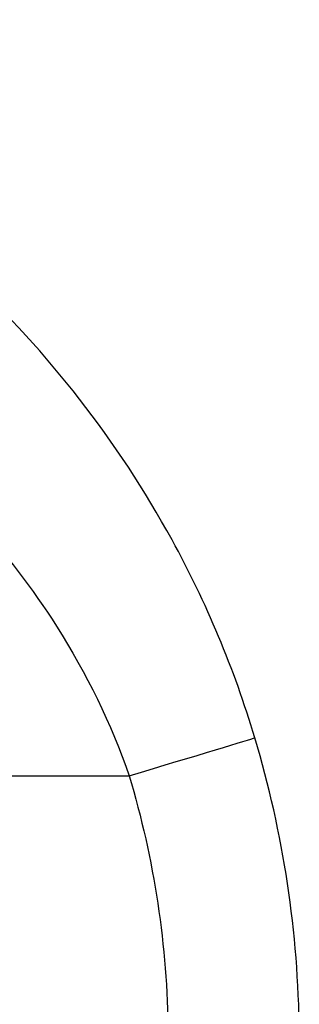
# Model space of a CAD drawing. Header units: millimetres. Extents: x 100 to 2000, y 93 to 3952.
# Tile 13 of 26: x 764.02 to 765.07, y 1501.88 to 1505.59. Entities that reach past the tile are written whole.
import ezdxf

# ---------------------------------------------------------------- set-up
doc = ezdxf.new("R2010")
doc.units = ezdxf.units.MM
doc.header["$LTSCALE"] = 10
doc.layers.add('Visible Tangent Edges(ISO)', color=7, linetype='Continuous', lineweight=25)

msp = doc.modelspace()

# ---------------------------------------------------------------- linework, layer by layer
at = {"layer": 'Visible Tangent Edges(ISO)'}
msp.add_line((746.4, 1502.7414), (764.4353, 1502.7414), dxfattribs=at)
msp.add_ellipse((764.4294, 1502.7414), major_axis=(0.479, 0.1433), ratio=0.003367, start_param=4.723648, end_param=6.218129, dxfattribs=at)
for points, knots in [([(764.9074, 1502.8842), (764.8302, 1503.1426), (764.7244, 1503.3945), (764.3916, 1504.0031), (764.1291, 1504.3364), (763.5152, 1504.9152), (763.1583, 1505.1584), (762.5623, 1505.441), (762.3482, 1505.522), (762.1269, 1505.585)], [0, 0, 0, 0, 0.0707833, 0.0707833, 0.1840365, 0.1840365, 0.3036037, 0.3036037, 0.3659372, 0.3659372, 0.3659372, 0.3659372]), ([(761.9942, 1504.7796), (762.1882, 1504.7322), (762.3759, 1504.6712), (762.8989, 1504.4582), (763.2124, 1504.2748), (763.7517, 1503.8381), (763.9825, 1503.5864), (764.2748, 1503.1268), (764.3677, 1502.9365), (764.4353, 1502.7414)], [-0.3659372, -0.3659372, -0.3659372, -0.3659372, -0.3036037, -0.3036037, -0.1840365, -0.1840365, -0.0707833, -0.0707833, 0, 0, 0, 0]), ([(765.0744, 1501.7763), (765.0728, 1501.963), (765.058, 1502.1506), (765.002, 1502.5217), (764.9609, 1502.7053), (764.9074, 1502.8842)], [0, 0, 0, 0, 0.04902117, 0.04902117, 0.09804235, 0.09804235, 0.09804235, 0.09804235]), ([(764.4353, 1502.7414), (764.4821, 1502.5848), (764.5181, 1502.4242), (764.5671, 1502.0994), (764.58, 1501.9353), (764.5815, 1501.7719)], [-0.09804235, -0.09804235, -0.09804235, -0.09804235, -0.04902117, -0.04902117, 0, 0, 0, 0])]:
    msp.add_open_spline(points, degree=3, knots=knots, dxfattribs=at)

doc.saveas('drawing.dxf')
